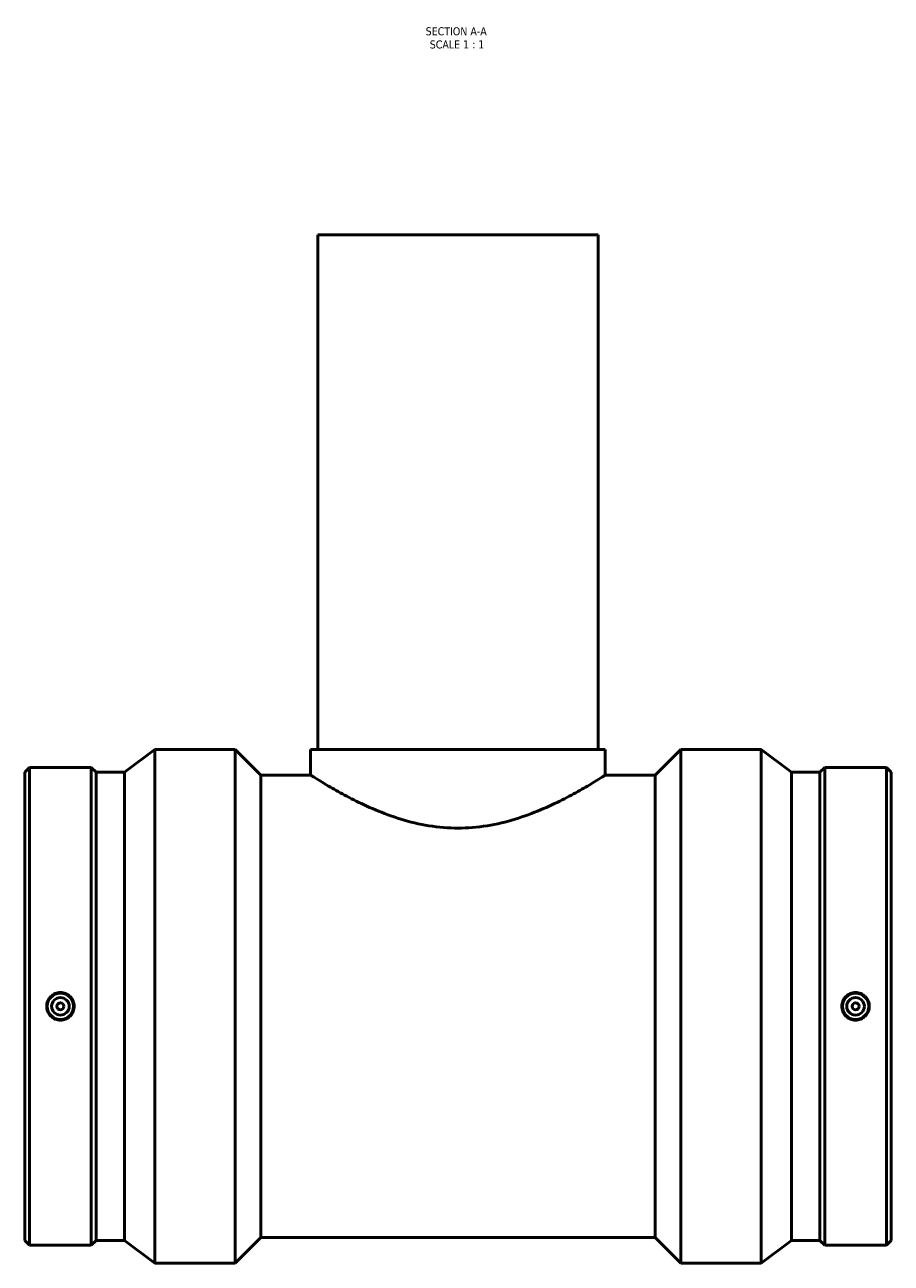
# Model space of a CAD drawing. Header units: millimetres. Extents: x -441 to 1574, y -493 to 2007.
# Tile 5 of 9: x 326 to 820, y 694 to 1400. Entities that reach past the tile are written whole.
import ezdxf

# ---------------------------------------------------------------- set-up
doc = ezdxf.new("R2010")
doc.units = ezdxf.units.MM
doc.layers.add('Symbol (ANSI)', color=7, linetype='Continuous', lineweight=25)
doc.layers.add('Visible (ANSI)', color=7, linetype='Continuous', lineweight=50)
doc.styles.add('Label Text (ANSI)', font='tahoma.ttf')

msp = doc.modelspace()

# ---------------------------------------------------------------- linework, layer by layer
at = {"layer": 'Visible (ANSI)'}
for p, q in [((653.03, 1280.23), (493.03, 1280.23)), ((493.03, 1280.23), (493.03, 986.73)), ((653.03, 1280.23), (653.03, 986.73)), ((382.96, 973.75), (400.13, 986.73)), ((400.13, 693.73), (400.13, 986.73)), ((400.13, 986.73), (446, 986.73)), ((446, 693.73), (446, 986.73)), ((460.65, 972.08), (446, 986.73)), ((489.03, 986.73), (657.03, 986.73)), ((489.03, 986.73), (489.03, 972.08)), ((657.03, 986.73), (657.03, 972.08)), ((685.42, 972.08), (700.07, 986.73)), ((700.07, 693.73), (700.07, 986.73)), ((700.07, 986.73), (745.93, 986.73)), ((745.93, 693.73), (745.93, 986.73)), ((763.1, 973.75), (745.93, 986.73)), ((326.03, 973.75), (328.76, 976.48)), ((328.76, 703.99), (328.76, 976.48)), ((328.76, 976.48), (363.97, 976.48)), ((363.97, 703.99), (363.97, 976.48)), ((366.7, 973.75), (363.97, 976.48)), ((779.36, 973.75), (782.09, 976.48)), ((782.09, 703.99), (782.09, 976.48)), ((782.09, 976.48), (817.31, 976.48)), ((817.31, 703.99), (817.31, 976.48)), ((820.03, 973.75), (817.31, 976.48)), ((326.03, 706.71), (326.03, 973.75)), ((366.7, 706.71), (366.7, 973.75)), ((366.7, 973.75), (382.96, 973.75)), ((382.96, 706.71), (382.96, 973.75)), ((460.65, 708.38), (460.65, 972.08)), ((460.65, 972.08), (489.03, 972.08)), ((657.03, 972.08), (685.42, 972.08)), ((685.42, 708.38), (685.42, 972.08)), ((763.1, 706.71), (763.1, 973.75)), ((763.1, 973.75), (779.36, 973.75)), ((779.36, 706.71), (779.36, 973.75)), ((820.03, 706.71), (820.03, 973.75)), ((326.03, 706.71), (328.76, 703.99)), ((366.7, 706.71), (363.97, 703.99)), ((366.7, 706.71), (382.96, 706.71)), ((382.96, 706.71), (400.13, 693.73)), ((460.65, 708.38), (446, 693.73)), ((460.65, 708.38), (685.42, 708.38)), ((685.42, 708.38), (700.07, 693.73)), ((763.1, 706.71), (745.93, 693.73)), ((763.1, 706.71), (779.36, 706.71)), ((779.36, 706.71), (782.09, 703.99)), ((820.03, 706.71), (817.31, 703.99)), ((328.76, 703.99), (363.97, 703.99)), ((782.09, 703.99), (817.31, 703.99)), ((400.13, 693.73), (446, 693.73)), ((700.07, 693.73), (745.93, 693.73))]:
    msp.add_line(p, q, dxfattribs=at)
for centre, radius in [((346.36, 840.23), 7.5), ((799.7, 840.23), 7.5), ((346.36, 840.23), 5), ((346.36, 840.23), 2), ((799.7, 840.23), 5), ((799.7, 840.23), 2)]:
    msp.add_circle(centre, radius, dxfattribs=at)
for points, knots in [([(657.03, 972.08), (657.03, 972.08), (656.49, 971.74), (654.29, 970.35), (652.62, 969.3), (648.28, 966.67), (645.6, 965.08), (639.49, 961.64), (636.05, 959.78), (628.77, 956.1), (624.65, 954.14), (615.64, 950.36), (610.76, 948.53), (600.5, 945.39), (595.1, 944.09), (584.12, 942.32), (578.52, 941.86), (567.54, 941.86), (561.95, 942.32), (550.96, 944.09), (545.56, 945.39), (535.3, 948.53), (530.42, 950.36), (521.42, 954.14), (517.29, 956.1), (510.01, 959.78), (506.57, 961.64), (500.46, 965.08), (497.79, 966.67), (493.45, 969.3), (491.78, 970.35), (489.57, 971.74), (489.03, 972.08), (489.03, 972.08)], [13.123519, 13.123519, 13.123519, 13.123519, 14.756787, 14.756787, 16.390055, 16.390055, 18.023323, 18.023323, 19.656591, 19.656591, 21.304203, 21.304203, 22.951815, 22.951815, 24.599426, 24.599426, 26.247038, 26.247038, 27.89465, 27.89465, 29.542261, 29.542261, 31.189873, 31.189873, 32.837484, 32.837484, 34.470753, 34.470753, 36.104021, 36.104021, 37.737289, 37.737289, 39.370557, 39.370557, 39.370557, 39.370557]), ([(346.36, 848.08), (347.35, 848.08), (348.4, 847.88), (350.33, 847.08), (351.21, 846.48), (352.6, 845.08), (353.2, 844.2), (354, 842.27), (354.19, 841.22), (354.19, 839.25), (354, 838.2), (353.2, 836.27), (352.6, 835.38), (351.21, 833.99), (350.33, 833.38), (348.4, 832.58), (347.35, 832.38), (345.38, 832.38), (344.33, 832.58), (342.4, 833.38), (341.52, 833.99), (340.13, 835.38), (339.53, 836.27), (338.73, 838.2), (338.54, 839.25), (338.54, 841.22), (338.73, 842.27), (339.53, 844.2), (340.13, 845.08), (341.52, 846.48), (342.4, 847.08), (344.33, 847.88), (345.38, 848.08), (346.36, 848.08)], [0, 0, 0, 0, 0.295418, 0.295418, 0.590836, 0.590836, 0.886084, 0.886084, 1.181332, 1.181332, 1.47658, 1.47658, 1.771828, 1.771828, 2.067246, 2.067246, 2.362664, 2.362664, 2.658082, 2.658082, 2.953501, 2.953501, 3.248748, 3.248748, 3.543996, 3.543996, 3.839244, 3.839244, 4.134492, 4.134492, 4.42991, 4.42991, 4.725328, 4.725328, 4.725328, 4.725328]), ([(799.7, 832.38), (798.71, 832.38), (797.66, 832.58), (795.73, 833.38), (794.85, 833.99), (793.46, 835.38), (792.86, 836.27), (792.07, 838.2), (791.87, 839.25), (791.87, 841.22), (792.07, 842.27), (792.86, 844.2), (793.46, 845.08), (794.85, 846.48), (795.73, 847.08), (797.66, 847.88), (798.71, 848.08), (800.68, 848.08), (801.73, 847.88), (803.66, 847.08), (804.54, 846.48), (805.93, 845.08), (806.53, 844.2), (807.33, 842.27), (807.53, 841.22), (807.53, 839.25), (807.33, 838.2), (806.53, 836.27), (805.93, 835.38), (804.54, 833.99), (803.66, 833.38), (801.73, 832.58), (800.68, 832.38), (799.7, 832.38)], [0, 0, 0, 0, 0.295418, 0.295418, 0.590836, 0.590836, 0.886084, 0.886084, 1.181332, 1.181332, 1.47658, 1.47658, 1.771828, 1.771828, 2.067246, 2.067246, 2.362664, 2.362664, 2.658082, 2.658082, 2.953501, 2.953501, 3.248748, 3.248748, 3.543996, 3.543996, 3.839244, 3.839244, 4.134492, 4.134492, 4.42991, 4.42991, 4.725328, 4.725328, 4.725328, 4.725328])]:
    msp.add_open_spline(points, degree=3, knots=knots, dxfattribs=at)

# ---------------------------------------------------------------- texts
at = {"layer": 'Symbol (ANSI)', "char_height": 4.572, "attachment_point": 7, "style": 'Label Text (ANSI)'}
for s, insert in [('SECTION A-A', (554.61, 1393.85)), ('SCALE 1 : 1', (556.93, 1386.34))]:
    msp.add_mtext(s, dxfattribs=dict(at, insert=insert))

doc.saveas('drawing.dxf')
